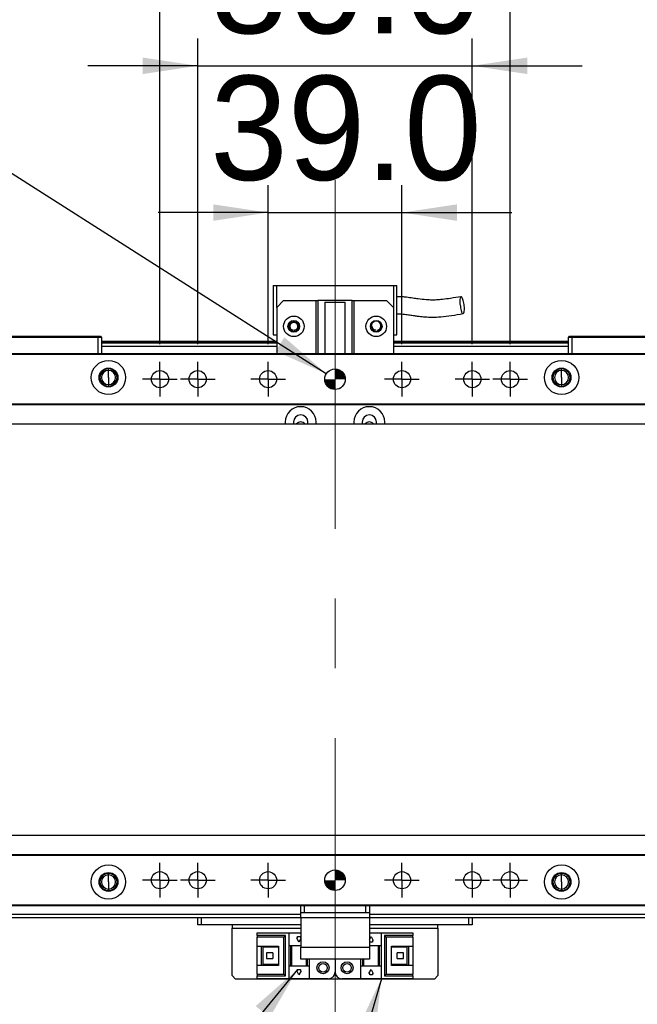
# Model space of a CAD drawing. Header units: millimetres. Extents: x 40 to 3320, y 40 to 2336.
# Tile 15 of 18: x 2233 to 2413, y 1763 to 2049. Entities that reach past the tile are written whole.
import ezdxf

# ---------------------------------------------------------------- set-up
doc = ezdxf.new("R2010")
doc.units = ezdxf.units.MM
doc.header["$LTSCALE"] = 8
doc.linetypes.add('CENTERX2', pattern=[20.32, 12.7, -2.54, 2.54, -2.54])
doc.layers.add('DIMNS', color=7, linetype='Continuous')
doc.styles.add('SLDTEXTSTYLE7', font='txt')
doc.dimstyles.new('SLDDIMSTYLE0', dxfattribs={"dimtxt": 30.4, "dimasz": 16, "dimexe": 0, "dimexo": 0.0625, "dimgap": 7.6, "dimtad": 2, "dimdec": 1, "dimrnd": 1e-09, "dimzin": 4, "dimdsep": 46, "dimtxsty": 'SLDTEXTSTYLE7', "dimsah": 1, "dimcen": 0.09, "dimadec": 0, "dimazin": 1, "dimtfac": 1, "dimtdec": 1, "dimtmove": 0, "dimatfit": 0, "dimfxl": 0, "dimfrac": 2, "dimtolj": 1, "dimtzin": 12, "dimarcsym": 0})
doc.dimstyles.new('SLDDIMSTYLE1', dxfattribs={"dimtxt": 30.4, "dimasz": 16, "dimexe": 0, "dimexo": 0.0625, "dimgap": 7.6, "dimtad": 2, "dimdec": 1, "dimrnd": 1e-09, "dimzin": 4, "dimdsep": 46, "dimtxsty": 'SLDTEXTSTYLE7', "dimsah": 1, "dimcen": 0.09, "dimadec": 0, "dimazin": 1, "dimtfac": 1, "dimtdec": 1, "dimtofl": 0, "dimtmove": 0, "dimatfit": 3, "dimfxl": 0, "dimfrac": 2, "dimtolj": 1, "dimtzin": 12, "dimarcsym": 0})
doc.dimstyles.new('SLDDIMSTYLE2', dxfattribs={"dimtxt": 30.4, "dimasz": 16, "dimexe": 0, "dimexo": 0.0625, "dimgap": 7.6, "dimtad": 0, "dimtih": 1, "dimtoh": 1, "dimdec": 1, "dimrnd": 1e-09, "dimzin": 4, "dimdsep": 46, "dimtxsty": 'SLDTEXTSTYLE7', "dimsah": 1, "dimcen": 0, "dimadec": 0, "dimazin": 1, "dimtfac": 1, "dimtdec": 1, "dimtofl": 0, "dimtmove": 0, "dimatfit": 3, "dimfxl": 0, "dimfrac": 2, "dimtolj": 1, "dimtzin": 12, "dimarcsym": 0})
doc.dimstyles.new('SLDDIMSTYLE4', dxfattribs={"dimtxt": 0.18, "dimasz": 16, "dimexe": 0, "dimexo": 0.0625, "dimgap": 0, "dimtad": 0, "dimtih": 1, "dimtoh": 1, "dimdec": 0, "dimrnd": 1e-09, "dimzin": 0, "dimdsep": 46, "dimtxsty": 'Standard', "dimsah": 1, "dimcen": 0.09, "dimadec": 0, "dimazin": 0, "dimtfac": 16, "dimtdec": 0, "dimtofl": 0, "dimtmove": 0, "dimatfit": 3, "dimfxl": 0, "dimfrac": 2, "dimtolj": 1, "dimtzin": 0, "dimarcsym": 0})

# ---------------------------------------------------------------- blocks, each defined once
blk = doc.blocks.new('_D')
at = {"layer": 'DIMNS'}
for p, q in [((2305.37, 1954.88), (2305.37, 2001.27)), ((2344.37, 1954.88), (2344.37, 2001.27)), ((2305.37, 1993.27), (2273.37, 1993.27)), ((2305.37, 1993.27), (2344.37, 1993.27)), ((2344.37, 1993.27), (2376.37, 1993.27))]:
    blk.add_line(p, q, dxfattribs=at)
for points in [[(2305.37, 1993.27), (2289.37, 1995.67), (2289.37, 1990.87)], [(2344.37, 1993.27), (2360.37, 1990.87), (2360.37, 1995.67)]]:
    blk.add_solid(points, dxfattribs=at)
at = {"layer": 'DIMNS', "insert": (2288.48, 2033.16), "char_height": 30.4, "attachment_point": 1, "style": 'SLDTEXTSTYLE7'}
blk.add_mtext('39.0', dxfattribs=at)
blk = doc.blocks.new('_D_1')
at = {"layer": 'DIMNS'}
for p, q in [((2284.87, 1954.88), (2284.87, 2044.04)), ((2364.87, 1954.88), (2364.87, 2044.04)), ((2284.87, 2036.04), (2252.87, 2036.04)), ((2284.87, 2036.04), (2364.87, 2036.04)), ((2364.87, 2036.04), (2396.87, 2036.04))]:
    blk.add_line(p, q, dxfattribs=at)
for points in [[(2284.87, 2036.04), (2268.87, 2038.44), (2268.87, 2033.64)], [(2364.87, 2036.04), (2380.87, 2033.64), (2380.87, 2038.44)]]:
    blk.add_solid(points, dxfattribs=at)
at = {"layer": 'DIMNS', "insert": (2288.48, 2075.92), "char_height": 30.4, "attachment_point": 1, "style": 'SLDTEXTSTYLE7'}
blk.add_mtext('80.0', dxfattribs=at)
blk = doc.blocks.new('_D_2')
at = {"layer": 'DIMNS'}
for p, q in [((2273.87, 1954.88), (2273.87, 2082.24)), ((2375.87, 1954.88), (2375.87, 2082.24)), ((2273.87, 2074.24), (2241.87, 2074.24)), ((2273.87, 2074.24), (2375.87, 2074.24)), ((2375.87, 2074.24), (2407.87, 2074.24))]:
    blk.add_line(p, q, dxfattribs=at)
for points in [[(2273.87, 2074.24), (2257.87, 2076.64), (2257.87, 2071.84)], [(2375.87, 2074.24), (2391.87, 2071.84), (2391.87, 2076.64)]]:
    blk.add_solid(points, dxfattribs=at)
at = {"layer": 'DIMNS', "insert": (2277.5, 2114.13), "char_height": 30.4, "attachment_point": 1, "style": 'SLDTEXTSTYLE7'}
blk.add_mtext('102.0', dxfattribs=at)
blk = doc.blocks.new('_D_3')
at = {"layer": 'DIMNS'}
for p, q in [((2214.87, 1954.88), (2214.87, 2128.69)), ((2434.87, 1954.88), (2434.87, 2128.69)), ((2214.87, 2120.69), (2434.87, 2120.69))]:
    blk.add_line(p, q, dxfattribs=at)
for points in [[(2214.87, 2120.69), (2230.87, 2118.29), (2230.87, 2123.09)], [(2434.87, 2120.69), (2418.87, 2123.09), (2418.87, 2118.29)]]:
    blk.add_solid(points, dxfattribs=at)
at = {"layer": 'DIMNS', "insert": (2277.5, 2160.58), "char_height": 30.4, "attachment_point": 1, "style": 'SLDTEXTSTYLE7'}
blk.add_mtext('220.0', dxfattribs=at)
blk = doc.blocks.new('SW_SYMBOL_HOLE_DEPTH')
at = {"layer": 'DIMNS', "color": 0}
for p, q in [((0, 7000), (6400, 7000)), ((3200, 7000), (3200, 600)), ((800, 4440), (3200, 600)), ((5600, 4440), (3200, 600))]:
    blk.add_line(p, q, dxfattribs=at)
blk = doc.blocks.new('_D_12')
at = {"layer": 'DIMNS'}
for p, q in [((2198.44, 2025.07), (2166.44, 2025.07)), ((2322.33, 1946.32), (2198.44, 2025.07))]:
    blk.add_line(p, q, dxfattribs=at)
blk.add_solid([(2322.33, 1946.32), (2310.12, 1956.93), (2307.54, 1952.88)], dxfattribs=at)
at = {"layer": 'DIMNS', "xscale": 0.004985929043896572, "yscale": 0.004985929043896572, "zscale": 0.004985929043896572}
blk.add_blockref('SW_SYMBOL_HOLE_DEPTH', (2057.93, 2004.95), dxfattribs=at)
at = {"layer": 'DIMNS', "char_height": 30.4, "attachment_point": 1, "style": 'SLDTEXTSTYLE7'}
for s, insert in [('2X ', (1827.8, 2040.38)), ('%%c', (1884.97, 2040.09)), (' 6.0H7 ', (1931.94, 2040.38)), (' 8.0', (2102.43, 2040.38))]:
    blk.add_mtext(s, dxfattribs=dict(at, insert=insert))
blk = doc.blocks.new('SW_CENTERMARKSYMBOL_17')
at = {"layer": 'DIMNS', "color": 0}
for p, q in [((0, 2.54), (0, 5.04)), ((-2.54, 0), (-5.04, 0)), ((0, 0), (-2.54, 0)), ((0, 0), (0, 2.54)), ((0, 0), (0, -2.54)), ((0, 0), (2.54, 0)), ((2.54, 0), (5.04, 0)), ((0, -2.54), (0, -5.04))]:
    blk.add_line(p, q, dxfattribs=at)
blk = doc.blocks.new('SW_CENTERMARKSYMBOL_18')
at = {"layer": 'DIMNS', "color": 0}
for p, q in [((0, 2.54), (0, 5.04)), ((-2.54, 0), (-5.04, 0)), ((0, 0), (-2.54, 0)), ((0, 0), (0, 2.54)), ((0, 0), (0, -2.54)), ((0, 0), (2.54, 0)), ((2.54, 0), (5.04, 0)), ((0, -2.54), (0, -5.04))]:
    blk.add_line(p, q, dxfattribs=at)
blk = doc.blocks.new('SW_CENTERMARKSYMBOL_19')
at = {"layer": 'DIMNS', "color": 0}
for p, q in [((0, 2.54), (0, 5.04)), ((-2.54, 0), (-5.04, 0)), ((0, 0), (-2.54, 0)), ((0, 0), (0, 2.54)), ((0, 0), (0, -2.54)), ((0, 0), (2.54, 0)), ((2.54, 0), (5.04, 0)), ((0, -2.54), (0, -5.04))]:
    blk.add_line(p, q, dxfattribs=at)
blk = doc.blocks.new('SW_CENTERMARKSYMBOL_20')
at = {"layer": 'DIMNS', "color": 0}
for p, q in [((0, 2.54), (0, 5.04)), ((-2.54, 0), (-5.04, 0)), ((0, 0), (-2.54, 0)), ((0, 0), (0, 2.54)), ((0, 0), (0, -2.54)), ((0, 0), (2.54, 0)), ((2.54, 0), (5.04, 0)), ((0, -2.54), (0, -5.04))]:
    blk.add_line(p, q, dxfattribs=at)
blk = doc.blocks.new('SW_CENTERMARKSYMBOL_21')
at = {"layer": 'DIMNS', "color": 0}
for p, q in [((0, 2.54), (0, 5.04)), ((-2.54, 0), (-5.04, 0)), ((0, 0), (-2.54, 0)), ((0, 0), (0, 2.54)), ((0, 0), (0, -2.54)), ((0, 0), (2.54, 0)), ((2.54, 0), (5.04, 0)), ((0, -2.54), (0, -5.04))]:
    blk.add_line(p, q, dxfattribs=at)
blk = doc.blocks.new('SW_CENTERMARKSYMBOL_22')
at = {"layer": 'DIMNS', "color": 0}
for p, q in [((0, 2.54), (0, 5.04)), ((-2.54, 0), (-5.04, 0)), ((0, 0), (-2.54, 0)), ((0, 0), (0, 2.54)), ((0, 0), (0, -2.54)), ((0, 0), (2.54, 0)), ((2.54, 0), (5.04, 0)), ((0, -2.54), (0, -5.04))]:
    blk.add_line(p, q, dxfattribs=at)
blk = doc.blocks.new('SW_CENTERMARKSYMBOL_25')
at = {"layer": 'DIMNS', "color": 0}
for p, q in [((0, 2.54), (0, 5.04)), ((-2.54, 0), (-5.04, 0)), ((0, 0), (-2.54, 0)), ((0, 0), (0, 2.54)), ((0, 0), (0, -2.54)), ((0, 0), (2.54, 0)), ((2.54, 0), (5.04, 0)), ((0, -2.54), (0, -5.04))]:
    blk.add_line(p, q, dxfattribs=at)
blk = doc.blocks.new('SW_CENTERMARKSYMBOL_26')
at = {"layer": 'DIMNS', "color": 0}
for p, q in [((0, 2.54), (0, 5.04)), ((-2.54, 0), (-5.04, 0)), ((0, 0), (-2.54, 0)), ((0, 0), (0, 2.54)), ((0, 0), (0, -2.54)), ((0, 0), (2.54, 0)), ((2.54, 0), (5.04, 0)), ((0, -2.54), (0, -5.04))]:
    blk.add_line(p, q, dxfattribs=at)
blk = doc.blocks.new('SW_CENTERMARKSYMBOL_27')
at = {"layer": 'DIMNS', "color": 0}
for p, q in [((0, 2.54), (0, 5.04)), ((-2.54, 0), (-5.04, 0)), ((0, 0), (-2.54, 0)), ((0, 0), (0, 2.54)), ((0, 0), (0, -2.54)), ((0, 0), (2.54, 0)), ((2.54, 0), (5.04, 0)), ((0, -2.54), (0, -5.04))]:
    blk.add_line(p, q, dxfattribs=at)
blk = doc.blocks.new('SW_CENTERMARKSYMBOL_28')
at = {"layer": 'DIMNS', "color": 0}
for p, q in [((0, 2.54), (0, 5.04)), ((-2.54, 0), (-5.04, 0)), ((0, 0), (-2.54, 0)), ((0, 0), (0, 2.54)), ((0, 0), (0, -2.54)), ((0, 0), (2.54, 0)), ((2.54, 0), (5.04, 0)), ((0, -2.54), (0, -5.04))]:
    blk.add_line(p, q, dxfattribs=at)
blk = doc.blocks.new('SW_CENTERMARKSYMBOL_29')
at = {"layer": 'DIMNS', "color": 0}
for p, q in [((0, 2.54), (0, 5.04)), ((-2.54, 0), (-5.04, 0)), ((0, 0), (-2.54, 0)), ((0, 0), (0, 2.54)), ((0, 0), (0, -2.54)), ((0, 0), (2.54, 0)), ((2.54, 0), (5.04, 0)), ((0, -2.54), (0, -5.04))]:
    blk.add_line(p, q, dxfattribs=at)
blk = doc.blocks.new('SW_CENTERMARKSYMBOL_30')
at = {"layer": 'DIMNS', "color": 0}
for p, q in [((0, 2.54), (0, 5.04)), ((-2.54, 0), (-5.04, 0)), ((0, 0), (-2.54, 0)), ((0, 0), (0, 2.54)), ((0, 0), (0, -2.54)), ((0, 0), (2.54, 0)), ((2.54, 0), (5.04, 0)), ((0, -2.54), (0, -5.04))]:
    blk.add_line(p, q, dxfattribs=at)
blk = doc.blocks.new('SW_DOWELSYMBOL_0')
at = {"linetype": 'Continuous', "lineweight": 18}
h = blk.add_hatch(color=0, dxfattribs=at)
edge = h.paths.add_edge_path(flags=0)
edge.add_arc((0, 0), 3, 0, 90)
edge.add_line((0, 3), (0, 0))
edge.add_line((0, 0), (3, 0))
h = blk.add_hatch(color=0, dxfattribs=at)
edge = h.paths.add_edge_path(flags=0)
edge.add_arc((0, 0), 3, 180, 270)
edge.add_line((0, -3), (0, 0))
edge.add_line((0, 0), (-3, 0))
at = {"layer": 'DIMNS', "color": 0}
blk.add_circle((0, 0), 3, dxfattribs=at)
blk = doc.blocks.new('SW_DOWELSYMBOL_1')
at = {"linetype": 'Continuous', "lineweight": 18}
h = blk.add_hatch(color=0, dxfattribs=at)
edge = h.paths.add_edge_path(flags=0)
edge.add_arc((0, 0), 3, 0, 90)
edge.add_line((0, 3), (0, 0))
edge.add_line((0, 0), (3, 0))
h = blk.add_hatch(color=0, dxfattribs=at)
edge = h.paths.add_edge_path(flags=0)
edge.add_arc((0, 0), 3, 180, 270)
edge.add_line((0, -3), (0, 0))
edge.add_line((0, 0), (-3, 0))
at = {"layer": 'DIMNS', "color": 0}
blk.add_circle((0, 0), 3, dxfattribs=at)

msp = doc.modelspace()

# ---------------------------------------------------------------- linework, layer by layer
at = {"color": 7, "linetype": 'Continuous', "lineweight": 25}
for p, q in [((2306.8652274, 1972.0151299), (2307.8652145, 1972.0151299)), ((2306.8652274, 1972.0151299), (2306.8652274, 1957.615132)), ((2307.8652145, 1965.6151334), (2307.8652145, 1972.0151299)), ((2307.8652145, 1972.0151299), (2341.8652536, 1972.0151299)), ((2341.8652536, 1972.0151299), (2342.8652407, 1972.0151299)), ((2341.8652536, 1972.0151299), (2341.8652536, 1965.6151334)), ((2342.8652407, 1957.615132), (2342.8652407, 1972.0151299)), ((2309.8652484, 1967.61513), (2307.8652145, 1965.6151334)), ((2307.8652145, 1965.6151334), (2307.8652145, 1952.21513)), ((2309.8652484, 1967.61513), (2319.3652155, 1967.61513)), ((2319.3652155, 1952.21513), (2319.3652155, 1967.61513)), ((2319.3652155, 1967.61513), (2319.8652388, 1967.61513)), ((2319.8652388, 1967.61513), (2319.8652388, 1952.21513)), ((2329.8652293, 1967.61513), (2319.8652388, 1967.61513)), ((2321.8652131, 1967.2151306), (2321.8652131, 1952.21513)), ((2321.8652131, 1967.2151306), (2327.865255, 1967.2151306)), ((2327.865255, 1952.21513), (2327.865255, 1967.2151306)), ((2329.8652293, 1952.21513), (2329.8652293, 1967.61513)), ((2329.8652293, 1967.61513), (2330.3652527, 1967.61513)), ((2330.3652527, 1967.61513), (2330.3652527, 1952.21513)), ((2330.3652527, 1967.61513), (2339.8652197, 1967.61513)), ((2341.8652536, 1965.6151334), (2339.8652197, 1967.61513)), ((2341.8652536, 1965.6151334), (2341.8652536, 1952.21513)), ((2255.8652283, 1956.9151276), (2229.8652054, 1956.9151276)), ((2229.9894811, 1957.2151327), (2255.7409526, 1957.2151327)), ((2255.7409526, 1957.2151327), (2256.5652253, 1957.2151327)), ((2255.8652283, 1956.9151276), (2255.7409526, 1957.2151327)), ((2256.8652155, 1956.9151276), (2255.8652283, 1956.9151276)), ((2255.8652283, 1952.21513), (2255.8652283, 1956.9151276)), ((2256.5652253, 1957.2151327), (2256.8652155, 1956.9151276)), ((2256.8652155, 1956.9151276), (2256.8652155, 1952.21513)), ((2306.8652274, 1957.615132), (2307.8652145, 1957.615132)), ((2341.8652536, 1957.615132), (2342.8652407, 1957.615132)), ((2392.8652527, 1956.9151276), (2393.1652428, 1957.2151327)), ((2393.8652398, 1956.9151276), (2392.8652527, 1956.9151276)), ((2392.8652527, 1952.21513), (2392.8652527, 1956.9151276)), ((2393.1652428, 1957.2151327), (2393.9895155, 1957.2151327)), ((2393.8652398, 1956.9151276), (2393.9895155, 1957.2151327)), ((2419.8652031, 1956.9151276), (2393.8652398, 1956.9151276)), ((2393.8652398, 1956.9151276), (2393.8652398, 1952.21513)), ((2393.9895155, 1957.2151327), (2419.740987, 1957.2151327)), ((2307.8652145, 1955.7151297), (2256.8652155, 1955.7151297)), ((2256.8652155, 1955.5151337), (2307.8652145, 1955.5151337)), ((2256.8652155, 1955.3151304), (2307.8652145, 1955.3151304)), ((2307.8652145, 1955.2151287), (2256.8652155, 1955.2151287)), ((2307.8652145, 1954.2151341), (2256.8652155, 1954.2151341)), ((2392.8652527, 1955.7151297), (2341.8652536, 1955.7151297)), ((2341.8652536, 1955.5151337), (2392.8652527, 1955.5151337)), ((2341.8652536, 1955.3151304), (2392.8652527, 1955.3151304)), ((2392.8652527, 1955.2151287), (2341.8652536, 1955.2151287)), ((2392.8652527, 1954.2151341), (2341.8652536, 1954.2151341)), ((2200.1652242, 1952.21513), (2449.5652439, 1952.21513)), ((2449.5652439, 1951.9151324), (2200.1652242, 1951.9151324)), ((2258.8652493, 1947.2821304), (2258.8652493, 1947.7151284)), ((2258.8652493, 1945.2151308), (2258.8652493, 1947.2821304)), ((2390.8652188, 1947.2821304), (2390.8652188, 1947.7151284)), ((2390.8652188, 1945.2151308), (2390.8652188, 1947.2821304)), ((2258.8652493, 1945.2151308), (2258.8652493, 1943.1481311)), ((2258.8652493, 1943.1481311), (2258.8652493, 1942.7151331)), ((2390.8652188, 1945.2151308), (2390.8652188, 1943.1481311)), ((2390.8652188, 1943.1481311), (2390.8652188, 1942.7151331)), ((2200.1652242, 1937.5151345), (2449.5652439, 1937.5151345)), ((2449.5652439, 1937.2151294), (2200.1652242, 1937.2151294)), ((317.865205, 1931.7151295), (2471.8652488, 1931.7151295)), ((2310.3652121, 1932.2151305), (2310.3652121, 1931.7151295)), ((2312.7652527, 1932.2151305), (2312.7652527, 1931.7151295)), ((2316.9652344, 1931.7151295), (2316.9652344, 1932.2151305)), ((2319.3652155, 1931.7151295), (2319.3652155, 1932.2151305)), ((2330.3652527, 1932.2151305), (2330.3652527, 1931.7151295)), ((2332.7652337, 1932.2151305), (2332.7652337, 1931.7151295)), ((2336.9652154, 1931.7151295), (2336.9652154, 1932.2151305)), ((2339.365256, 1931.7151295), (2339.365256, 1932.2151305)), ((2471.8652488, 1811.7151322), (317.865205, 1811.7151322)), ((2200.1652242, 1806.2151322), (2449.5652439, 1806.2151322)), ((2449.5652439, 1805.9151271), (2200.1652242, 1805.9151271)), ((2258.8652493, 1800.2821306), (2258.8652493, 1800.7151285)), ((2258.8652493, 1798.2151309), (2258.8652493, 1800.2821306)), ((2390.8652188, 1800.2821306), (2390.8652188, 1800.7151285)), ((2390.8652188, 1798.2151309), (2390.8652188, 1800.2821306)), ((2258.8652493, 1798.2151309), (2258.8652493, 1796.1481312)), ((2258.8652493, 1796.1481312), (2258.8652493, 1795.7151333)), ((2390.8652188, 1798.2151309), (2390.8652188, 1796.1481312)), ((2390.8652188, 1796.1481312), (2390.8652188, 1795.7151333)), ((2200.1652242, 1791.5151292), (2449.5652439, 1791.5151292)), ((2449.5652439, 1791.2151316), (2200.1652242, 1791.2151316)), ((2314.8652436, 1789.2151275), (2314.8652436, 1791.2151316)), ((2315.8652307, 1791.2151316), (2315.8652307, 1789.2151275)), ((2333.8652374, 1789.2151275), (2333.8652374, 1791.2151316)), ((2334.8652245, 1791.2151316), (2334.8652245, 1789.2151275)), ((2314.8652436, 1787.7151319), (2229.3652417, 1787.7151319)), ((2284.8652126, 1785.7151279), (2284.8652126, 1787.7151319)), ((2285.8651997, 1787.7151319), (2285.8651997, 1785.7151279)), ((2315.8652307, 1789.2151275), (2314.8652436, 1789.2151275)), ((2314.8652436, 1787.7151319), (2314.8652436, 1789.2151275)), ((2334.8652245, 1787.7151319), (2314.8652436, 1787.7151319)), ((2314.8652436, 1787.7151319), (2314.8652436, 1779.2151296)), ((2333.8652374, 1789.2151275), (2315.8652307, 1789.2151275)), ((2334.8652245, 1789.2151275), (2333.8652374, 1789.2151275)), ((2334.8652245, 1789.2151275), (2334.8652245, 1787.7151319)), ((2334.8652245, 1787.7151319), (2334.8652245, 1779.2151296)), ((2492.8652765, 1787.7151319), (2334.8652245, 1787.7151319)), ((2363.8652088, 1785.7151279), (2363.8652088, 1787.7151319)), ((2364.8652555, 1787.7151319), (2364.8652555, 1785.7151279)), ((2285.8651997, 1785.7151279), (2284.8652126, 1785.7151279)), ((2314.8652436, 1785.7151279), (2285.8651997, 1785.7151279)), ((2294.8652031, 1785.7151279), (2294.8652031, 1784.7151333)), ((2294.8652031, 1770.9151307), (2294.8652031, 1784.7151333)), ((2363.8652088, 1785.7151279), (2334.8652245, 1785.7151279)), ((2354.8652054, 1784.7151333), (2354.8652054, 1785.7151279)), ((2354.8652054, 1784.7151333), (2354.8652054, 1770.9151307)), ((2364.8652555, 1785.7151279), (2363.8652088, 1785.7151279)), ((2302.1652223, 1782.6151276), (2302.1652223, 1783.4151337)), ((2302.1652223, 1783.4151337), (2311.3651992, 1783.4151337)), ((2302.1652223, 1782.6151276), (2302.1652223, 1782.115134)), ((2310.4652287, 1782.6151276), (2302.1652223, 1782.6151276)), ((2309.9652053, 1782.115134), (2302.1652223, 1782.115134)), ((2302.1652223, 1779.5151273), (2302.1652223, 1782.115134)), ((2309.9652053, 1782.115134), (2310.4652287, 1782.6151276)), ((2309.9652053, 1771.31513), (2309.9652053, 1782.115134)), ((2310.4652287, 1770.815129), (2310.4652287, 1782.6151276)), ((2311.3651992, 1783.4151337), (2311.3651992, 1779.7151306)), ((2311.3651992, 1783.4151337), (2314.8652436, 1783.4151337)), ((2313.7652399, 1781.9151306), (2313.9652135, 1781.9151306)), ((2314.3652202, 1780.7151327), (2313.7652399, 1781.9151306)), ((2313.9652135, 1782.3151299), (2314.765227, 1782.3151299)), ((2313.9652135, 1781.9151306), (2313.9652135, 1782.3151299)), ((2314.765227, 1782.3151299), (2314.765227, 1781.9151306)), ((2314.765227, 1781.9151306), (2314.8652436, 1781.9151306)), ((2334.8652245, 1783.4151337), (2338.3652093, 1783.4151337)), ((2334.8652245, 1781.3151279), (2335.3652479, 1782.3151299)), ((2335.3652479, 1782.3151299), (2335.9652282, 1781.115132)), ((2338.3652093, 1779.7151306), (2338.3652093, 1783.4151337)), ((2338.3652093, 1783.4151337), (2347.5652458, 1783.4151337)), ((2347.5652458, 1782.6151276), (2339.2652394, 1782.6151276)), ((2339.2652394, 1782.6151276), (2339.7652032, 1782.115134)), ((2339.2652394, 1782.6151276), (2339.2652394, 1770.815129)), ((2347.5652458, 1782.115134), (2339.7652032, 1782.115134)), ((2339.7652032, 1782.115134), (2339.7652032, 1771.31513)), ((2347.5652458, 1783.4151337), (2347.5652458, 1782.6151276)), ((2347.5652458, 1782.115134), (2347.5652458, 1782.6151276)), ((2347.5652458, 1782.115134), (2347.5652458, 1779.5151273)), ((2302.1652223, 1779.5151273), (2308.3652379, 1779.5151273)), ((2302.1652223, 1773.9151293), (2302.1652223, 1779.5151273)), ((2303.4651996, 1773.9151293), (2303.4651996, 1779.5151273)), ((2303.965223, 1779.1651288), (2303.965223, 1779.5151273)), ((2308.3652379, 1779.1651288), (2303.965223, 1779.1651288)), ((2303.965223, 1774.2651278), (2303.965223, 1779.1651288)), ((2308.3652379, 1779.5151273), (2308.3652379, 1773.9151293)), ((2311.3651992, 1779.7151306), (2314.8652436, 1779.7151306)), ((2311.3651992, 1779.7151306), (2311.3651992, 1773.7151334)), ((2311.8652226, 1779.7151306), (2311.8652226, 1773.7151334)), ((2312.1652128, 1779.7151306), (2312.1652128, 1773.7151334)), ((2314.8652436, 1781.7151272), (2314.3652202, 1780.7151327)), ((2314.8652436, 1779.2151296), (2334.8652245, 1779.2151296)), ((2314.8652436, 1775.71513), (2314.8652436, 1779.2151296)), ((2334.9652411, 1781.115132), (2334.8652245, 1781.115132)), ((2334.8652245, 1779.7151306), (2338.3652093, 1779.7151306)), ((2334.8652245, 1779.2151296), (2334.8652245, 1775.71513)), ((2334.9652411, 1780.7151327), (2334.9652411, 1781.115132)), ((2335.7652547, 1780.7151327), (2334.9652411, 1780.7151327)), ((2335.7652547, 1781.115132), (2335.7652547, 1780.7151327)), ((2335.9652282, 1781.115132), (2335.7652547, 1781.115132)), ((2337.5652553, 1773.7151334), (2337.5652553, 1779.7151306)), ((2337.8652455, 1773.7151334), (2337.8652455, 1779.7151306)), ((2338.3652093, 1773.7151334), (2338.3652093, 1779.7151306)), ((2341.3652302, 1779.5151273), (2347.5652458, 1779.5151273)), ((2341.3652302, 1773.9151293), (2341.3652302, 1779.5151273)), ((2345.7652451, 1779.1651288), (2341.3652302, 1779.1651288)), ((2345.7652451, 1779.5151273), (2345.7652451, 1779.1651288)), ((2345.7652451, 1779.1651288), (2345.7652451, 1774.2651278)), ((2346.2652089, 1779.5151273), (2346.2652089, 1773.9151293)), ((2347.5652458, 1779.5151273), (2347.5652458, 1773.9151293)), ((2304.9252154, 1777.5151306), (2304.9252154, 1775.9151334)), ((2306.7652108, 1777.5151306), (2304.9252154, 1777.5151306)), ((2306.7652108, 1777.5151306), (2306.7652108, 1775.9151334)), ((2342.9651977, 1775.9151334), (2342.9651977, 1777.5151306)), ((2344.8052527, 1777.5151306), (2342.9651977, 1777.5151306)), ((2344.8052527, 1775.9151334), (2344.8052527, 1777.5151306)), ((2302.1652223, 1771.31513), (2302.1652223, 1773.9151293)), ((2308.3652379, 1773.9151293), (2302.1652223, 1773.9151293)), ((2303.965223, 1773.9151293), (2303.965223, 1774.2651278)), ((2303.965223, 1774.2651278), (2308.3652379, 1774.2651278)), ((2304.9252154, 1775.9151334), (2306.7652108, 1775.9151334)), ((2311.3651992, 1773.7151334), (2311.3651992, 1770.0151304)), ((2317.3652412, 1773.7151334), (2311.3651992, 1773.7151334)), ((2334.8652245, 1775.71513), (2314.8652436, 1775.71513)), ((2316.5652277, 1773.7151334), (2316.5652277, 1775.71513)), ((2316.8652178, 1773.7151334), (2316.8652178, 1775.71513)), ((2317.3652412, 1775.71513), (2317.3652412, 1773.7151334)), ((2317.3652412, 1773.7151334), (2317.3652412, 1770.0151304)), ((2324.8652341, 1775.71513), (2324.8652341, 1772.0151344)), ((2332.3652269, 1773.7151334), (2332.3652269, 1775.71513)), ((2332.3652269, 1770.0151304), (2332.3652269, 1773.7151334)), ((2338.3652093, 1773.7151334), (2332.3652269, 1773.7151334)), ((2332.8652503, 1775.71513), (2332.8652503, 1773.7151334)), ((2333.1652404, 1775.71513), (2333.1652404, 1773.7151334)), ((2338.3652093, 1770.0151304), (2338.3652093, 1773.7151334)), ((2341.3652302, 1774.2651278), (2345.7652451, 1774.2651278)), ((2347.5652458, 1773.9151293), (2341.3652302, 1773.9151293)), ((2342.9651977, 1775.9151334), (2344.8052527, 1775.9151334)), ((2345.7652451, 1774.2651278), (2345.7652451, 1773.9151293)), ((2347.5652458, 1773.9151293), (2347.5652458, 1771.31513)), ((2294.8652031, 1770.9151307), (2295.8652498, 1769.9151287)), ((2302.1652223, 1771.31513), (2309.9652053, 1771.31513)), ((2302.1652223, 1771.31513), (2302.1652223, 1770.815129)), ((2302.1652223, 1770.815129), (2310.4652287, 1770.815129)), ((2302.1652223, 1770.0151304), (2302.1652223, 1770.815129)), ((2310.4652287, 1770.815129), (2309.9652053, 1771.31513)), ((2313.7652399, 1772.315132), (2313.9652135, 1772.315132)), ((2314.3652202, 1771.1151341), (2313.7652399, 1772.315132)), ((2313.9652135, 1772.7151314), (2314.765227, 1772.7151314)), ((2313.9652135, 1772.315132), (2313.9652135, 1772.7151314)), ((2314.9652006, 1772.315132), (2314.3652202, 1771.1151341)), ((2314.765227, 1772.7151314), (2314.765227, 1772.315132)), ((2314.765227, 1772.315132), (2314.9652006, 1772.315132)), ((2334.7652079, 1771.5151334), (2335.3652479, 1772.7151314)), ((2334.9652411, 1771.5151334), (2334.7652079, 1771.5151334)), ((2334.9652411, 1771.1151341), (2334.9652411, 1771.5151334)), ((2335.7652547, 1771.1151341), (2334.9652411, 1771.1151341)), ((2335.3652479, 1772.7151314), (2335.9652282, 1771.5151334)), ((2335.7652547, 1771.5151334), (2335.7652547, 1771.1151341)), ((2335.9652282, 1771.5151334), (2335.7652547, 1771.5151334)), ((2339.7652032, 1771.31513), (2339.2652394, 1770.815129)), ((2339.2652394, 1770.815129), (2347.5652458, 1770.815129)), ((2339.7652032, 1771.31513), (2347.5652458, 1771.31513)), ((2347.5652458, 1770.815129), (2347.5652458, 1771.31513)), ((2347.5652458, 1770.815129), (2347.5652458, 1770.0151304)), ((2353.8652183, 1769.9151287), (2354.8652054, 1770.9151307)), ((2353.8652183, 1769.9151287), (2295.8652498, 1769.9151287)), ((2311.3651992, 1770.0151304), (2302.1652223, 1770.0151304)), ((2317.3652412, 1770.0151304), (2311.3651992, 1770.0151304)), ((2322.8652002, 1770.0151304), (2317.3652412, 1770.0151304)), ((2332.3652269, 1770.0151304), (2326.8652083, 1770.0151304)), ((2338.3652093, 1770.0151304), (2332.3652269, 1770.0151304)), ((2347.5652458, 1770.0151304), (2338.3652093, 1770.0151304))]:
    msp.add_line(p, q, dxfattribs=at)
at = {"color": 8, "linetype": 'Continuous', "lineweight": 25}
for p, q in [((2314.8652436, 1788.715134), (2229.3652417, 1788.715134)), ((2492.8652765, 1788.715134), (2334.8652245, 1788.715134)), ((2294.8652031, 1784.7151333), (2314.8652436, 1784.7151333)), ((2334.8652245, 1784.7151333), (2354.8652054, 1784.7151333))]:
    msp.add_line(p, q, dxfattribs=at)
at = {"color": 7, "linetype": 'Continuous', "lineweight": 25}
for centre, radius in [((2312.8652269, 1960.1151308), 3), ((2336.8652269, 1960.1151308), 3), ((2312.8652269, 1960.1151308), 1.7), ((2312.8652269, 1960.1151308), 1.6), ((2336.8652269, 1960.1151308), 1.7), ((2336.8652269, 1960.1151308), 1.6), ((2258.8652269, 1945.2151301), 5), ((2390.8652269, 1945.2151301), 5), ((2258.8652269, 1945.2151301), 2.75), ((2273.8652269, 1944.7151308), 2.5), ((2284.8652269, 1944.7151308), 2.5), ((2305.3652269, 1944.7151308), 2.5), ((2324.8652269, 1944.7151308), 3), ((2344.3652269, 1944.7151308), 2.5), ((2364.8652269, 1944.7151308), 2.5), ((2375.8652269, 1944.7151308), 2.5), ((2390.8652269, 1945.2151301), 2.75), ((2258.8652269, 1798.2151315), 5), ((2390.8652269, 1798.2151315), 5), ((2258.8652269, 1798.2151315), 2.75), ((2273.8652269, 1798.7151308), 2.5), ((2284.8652269, 1798.7151308), 2.5), ((2305.3652269, 1798.7151308), 2.5), ((2324.8652269, 1798.7151308), 3), ((2344.3652269, 1798.7151308), 2.5), ((2364.8652269, 1798.7151308), 2.5), ((2375.8652269, 1798.7151308), 2.5), ((2390.8652269, 1798.2151315), 2.75), ((2321.3652269, 1773.2151308), 1.75), ((2321.3652269, 1773.2151308), 1.25), ((2328.3652269, 1773.2151308), 1.75), ((2328.3652269, 1773.2151308), 1.25)]:
    msp.add_circle(centre, radius, dxfattribs=at)
for centre, radius, start, end in [((2258.8652269, 1945.2151301), 2.5, 90, 270), ((2258.8652269, 1945.2151301), 2.067, 90, 270), ((2258.8652269, 1945.2151301), 2.5, 270, 90), ((2258.8652269, 1945.2151301), 2.067, 270, 90), ((2390.8652269, 1945.2151301), 2.5, 90, 270), ((2390.8652269, 1945.2151301), 2.067, 90, 270), ((2390.8652269, 1945.2151301), 2.5, 270, 90), ((2390.8652269, 1945.2151301), 2.067, 270, 90), ((2314.8652269, 1932.2151308), 4.5, 0, 180), ((2334.8652269, 1932.2151308), 4.5, 0, 180), ((2314.8652269, 1932.2151308), 2.1, 0, 180), ((2334.8652269, 1932.2151308), 2.1, 0, 180), ((2314.8652269, 1930.6151308), 1.65, 90, 138.189685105), ((2314.8652269, 1930.6151308), 1.65, 41.810314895, 90), ((2334.8652269, 1930.6151308), 1.65, 90, 138.189685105), ((2334.8652269, 1930.6151308), 1.65, 41.810314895, 90), ((2258.8652269, 1798.2151315), 2.5, 90, 270), ((2258.8652269, 1798.2151315), 2.067, 90, 270), ((2258.8652269, 1798.2151315), 2.5, 270, 90), ((2258.8652269, 1798.2151315), 2.067, 270, 90), ((2390.8652269, 1798.2151315), 2.5, 90, 270), ((2390.8652269, 1798.2151315), 2.067, 90, 270), ((2390.8652269, 1798.2151315), 2.5, 270, 90), ((2390.8652269, 1798.2151315), 2.067, 270, 90), ((2322.8652269, 1772.0151308), 2, 270, 0), ((2326.8652269, 1772.0151308), 2, 180, 270)]:
    msp.add_arc(centre, radius, start, end, dxfattribs=at)
for points, knots in [([(2361.6070272, 1968.7665874), (2360.5627205, 1968.6007084), (2358.7426069, 1968.3115994), (2356.3641004, 1967.9407863), (2354.5535632, 1967.796517), (2352.9693416, 1967.7684423), (2351.1994658, 1967.8484816), (2349.3448489, 1968.0703884), (2347.4473656, 1968.3564369), (2345.9276119, 1968.5781417), (2344.507125, 1968.7132407), (2343.563318, 1968.7657541), (2343.0060579, 1968.7433008), (2342.8652407, 1968.737627)], [0, 0, 0, 0, 0.1728216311, 0.3012094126, 0.3945074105, 0.4621993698, 0.5503043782, 0.6704383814, 0.7542679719, 0.8531360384, 0.9124958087, 0.9778880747, 1, 1, 1, 1]), ([(2361.2252595, 1967.6045352), (2361.2515939, 1967.8536361), (2361.3043219, 1968.3523974), (2361.4822091, 1968.757279), (2361.7048425, 1968.7985993), (2361.9367023, 1968.5184408), (2362.1526443, 1968.0075733), (2362.339955, 1967.3142069), (2362.4802073, 1966.50693), (2362.5577724, 1965.6676608), (2362.5617154, 1964.8888562), (2362.4889555, 1964.2680292), (2362.3477068, 1963.8771985), (2362.1488293, 1963.7902093), (2361.9476016, 1963.8943605), (2361.7581662, 1964.2388665), (2361.5881485, 1964.7698192), (2361.4369111, 1965.5034385), (2361.3256903, 1966.2496477), (2361.2516496, 1966.7936321), (2361.2238119, 1967.0526101), (2361.2119084, 1967.1376353), (2361.2120546, 1967.1599634), (2361.2108133, 1967.2341401), (2361.2135957, 1967.3902533), (2361.2207853, 1967.5223371), (2361.2252595, 1967.6045352)], [0, 0, 0, 0, 0.0648168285, 0.1297792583, 0.1897321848, 0.2426182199, 0.2944125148, 0.3462426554, 0.3987236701, 0.4521991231, 0.5066009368, 0.561451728, 0.6160513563, 0.6697711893, 0.72706825, 0.7653764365, 0.8036910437, 0.8589084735, 0.9142287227, 0.9495542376, 0.9640007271, 0.9648506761, 0.9657586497, 0.9687098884, 0.9805275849, 1, 1, 1, 1]), ([(2342.8652407, 1963.7293691), (2343.2343673, 1963.7453876), (2344.1218949, 1963.7839025), (2345.493161, 1963.6044266), (2346.9096928, 1963.4036612), (2348.1855476, 1963.2113432), (2349.2857324, 1963.0642114), (2350.2386826, 1962.9587682), (2351.4843577, 1962.8499514), (2353.3130206, 1962.7726815), (2355.9127646, 1962.8708869), (2358.9119515, 1963.2893846), (2361.0500947, 1963.6386683), (2362.1778013, 1963.8228887)], [0, 0, 0, 0, 0.056168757, 0.1350521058, 0.2093722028, 0.2758287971, 0.3326375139, 0.3788414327, 0.4216787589, 0.5224851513, 0.6560394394, 0.8185871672, 1, 1, 1, 1]), ([(2312.6526596, 1958.9849436), (2312.5237589, 1959.0065318), (2312.2653329, 1959.0498127), (2311.9268143, 1959.2731499), (2311.6668795, 1959.5923612), (2311.5182231, 1959.9950215), (2311.5054651, 1960.4389823), (2311.6407306, 1960.8756978), (2311.8996403, 1961.2474036), (2312.1436755, 1961.4103732), (2312.2579576, 1961.4866921)], [0, 0, 0, 0, 0.1153508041, 0.2312605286, 0.3517820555, 0.4770103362, 0.6065203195, 0.7402386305, 0.8783533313, 1, 1, 1, 1]), ([(2312.8652097, 1958.965058), (2312.8692229, 1958.9650732), (2312.9894633, 1958.9655266), (2313.227063, 1959.0046468), (2313.542932, 1959.1640359), (2313.7968678, 1959.41084), (2313.9651281, 1959.7223664), (2314.0323602, 1960.0700273), (2313.9921137, 1960.4218222), (2313.848419, 1960.7454025), (2313.6144114, 1961.0111071), (2313.311504, 1961.1945041), (2312.9675262, 1961.2785613), (2312.6141841, 1961.2557157), (2312.2839287, 1961.1280903), (2312.0070332, 1960.9074099), (2311.8091051, 1960.6138143), (2311.7082668, 1960.2743763), (2311.7137524, 1959.9204816), (2311.8248325, 1959.5838871), (2312.0320321, 1959.2981203), (2312.3144468, 1959.0800657), (2312.5399263, 1959.0166498), (2312.6526596, 1958.9849436)], [0, 0, 0, 0, 0.0017237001, 0.0516447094, 0.1015518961, 0.1514642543, 0.2013774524, 0.2512954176, 0.30121041, 0.351121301, 0.4010329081, 0.4509472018, 0.5008689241, 0.5507807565, 0.600692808, 0.6506066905, 0.7005202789, 0.7504349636, 0.8003457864, 0.8502568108, 0.9001748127, 0.9500902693, 1, 1, 1, 1]), ([(2313.4725215, 1961.4866921), (2313.6039305, 1961.3965681), (2313.8727918, 1961.2121753), (2314.1332228, 1960.788436), (2314.2398743, 1960.3129005), (2314.1773889, 1959.8442124), (2313.9661233, 1959.4400522), (2313.641335, 1959.1457136), (2313.323386, 1959.0120496), (2313.1318715, 1958.99091), (2313.0778195, 1958.9849436)], [0, 0, 0, 0, 0.1407935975, 0.2880621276, 0.4304352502, 0.5679414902, 0.7005914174, 0.8284779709, 0.9515906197, 1, 1, 1, 1]), ([(2336.73687, 1958.9824253), (2336.6806823, 1958.9845619), (2336.4873611, 1958.9919129), (2336.1612878, 1959.1036415), (2335.8196385, 1959.3732593), (2335.5829519, 1959.7599649), (2335.4898501, 1960.2202534), (2335.5629994, 1960.7013005), (2335.803917, 1961.1412387), (2336.0753634, 1961.3817169), (2336.2399098, 1961.4763219), (2336.2579466, 1961.4866921)], [0, 0, 0, 0, 0.0488305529, 0.1680081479, 0.2919194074, 0.4205375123, 0.5539526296, 0.6921611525, 0.8349210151, 0.9819047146, 1, 1, 1, 1]), ([(2336.6526486, 1958.9849436), (2336.5208844, 1959.0240586), (2336.2752468, 1959.0969776), (2336.0021843, 1959.3333137), (2335.8349047, 1959.5806587), (2335.7349298, 1959.8485885), (2335.7107465, 1960.0582682), (2335.7172867, 1960.190012), (2335.7196627, 1960.2157498), (2335.7200233, 1960.2210036), (2335.7203619, 1960.2229751), (2335.7203118, 1960.2235615), (2335.7203127, 1960.2234152), (2335.7203128, 1960.2234015)], [0, 0, 0, 0, 0.2369305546, 0.4416911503, 0.6142371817, 0.7545076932, 0.9380818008, 0.9829657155, 0.9897891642, 0.9952046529, 0.997551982, 0.9997702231, 1, 1, 1, 1]), ([(2337.0778085, 1958.9849436), (2337.2172686, 1959.0095136), (2337.4964519, 1959.0586999), (2337.8485927, 1959.3123231), (2338.0990911, 1959.658283), (2338.2231378, 1960.0687504), (2338.2132578, 1960.4966863), (2338.0733143, 1960.8992753), (2337.8248882, 1961.2504338), (2337.590024, 1961.407903), (2337.4725105, 1961.4866921)], [0, 0, 0, 0, 0.1247980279, 0.2498316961, 0.3748548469, 0.49984944, 0.6248362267, 0.7498194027, 0.8748230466, 1, 1, 1, 1])]:
    msp.add_open_spline(points, degree=3, knots=knots, dxfattribs=at)
at = {"layer": 'DIMNS', "linetype": 'CENTERX2', "lineweight": 18}
msp.add_line((2324.8652269, 2002.7151308), (2324.8652269, 1740.7151308), dxfattribs=at)

# ---------------------------------------------------------------- block references
at = {"layer": 'DIMNS'}
for name, p in [('SW_CENTERMARKSYMBOL_17', (2273.8652269, 1944.7151308)), ('SW_CENTERMARKSYMBOL_18', (2284.8652269, 1944.7151308)), ('SW_CENTERMARKSYMBOL_19', (2305.3652269, 1944.7151308)), ('SW_CENTERMARKSYMBOL_20', (2344.3652269, 1944.7151308)), ('SW_CENTERMARKSYMBOL_21', (2364.8652269, 1944.7151308)), ('SW_CENTERMARKSYMBOL_22', (2375.8652269, 1944.7151308)), ('SW_DOWELSYMBOL_0', (2324.8652269, 1944.7151308)), ('SW_CENTERMARKSYMBOL_25', (2273.8652269, 1798.7151308)), ('SW_CENTERMARKSYMBOL_26', (2284.8652269, 1798.7151308)), ('SW_CENTERMARKSYMBOL_27', (2305.3652269, 1798.7151308)), ('SW_CENTERMARKSYMBOL_28', (2344.3652269, 1798.7151308)), ('SW_CENTERMARKSYMBOL_29', (2364.8652269, 1798.7151308)), ('SW_CENTERMARKSYMBOL_30', (2375.8652269, 1798.7151308)), ('SW_DOWELSYMBOL_1', (2324.8652269, 1798.7151308))]:
    msp.add_blockref(name, p, dxfattribs=at)

# ---------------------------------------------------------------- dimensions: what is measured, and where the dimension line sits
for base, p1, p2, dimstyle, picture, middle in [((2434.8652269, 2120.6923393), (2214.8652269, 1944.7151308), (2434.8652269, 1944.7151308), 'SLDDIMSTYLE1', '_D_3', (2325.931221, 2120.6923393)), ((2375.8652269, 2074.2405776), (2273.8652269, 1944.7151308), (2375.8652269, 1944.7151308), 'SLDDIMSTYLE0', '_D_2', (2325.931221, 2074.2405776)), ((2364.8652269, 2036.0369997), (2284.8652269, 1944.7151308), (2364.8652269, 1944.7151308), 'SLDDIMSTYLE0', '_D_1', (2325.931221, 2036.0369997)), ((2344.3652269, 1993.2728157), (2305.3652269, 1944.7151308), (2344.3652269, 1944.7151308), 'SLDDIMSTYLE0', '_D', (2325.931221, 1993.2728157))]:
    dim = msp.add_linear_dim(base=base, p1=p1, p2=p2, dimstyle=dimstyle, dxfattribs=at)
    dim.commit()
    dim.dimension.update_dxf_attribs({"geometry": picture, "text_midpoint": middle, "dimtype": 160})
dim = msp.add_diameter_dim_2p(p1=(2327.3971041, 1943.105908), p2=(2322.3333498, 1946.3243536), text='2X <>H7 {\\fGDT;x} 8.0\\P', dimstyle='SLDDIMSTYLE2', dxfattribs=at)
dim.commit()
dim.dimension.update_dxf_attribs({"geometry": '_D_12', "text_midpoint": (1997.1189553, 2025.0707122), "dimtype": 163})

# ---------------------------------------------------------------- leaders
for points in [[(2313.9652269, 1772.7151308), (2234.1346154, 1675.9615385)], [(2338.3652269, 1770.0151308), (2287.5373823, 1592.3076923), (2261.2115385, 1592.3076923)]]:
    msp.add_leader(points, dimstyle='SLDDIMSTYLE4', dxfattribs=at)

doc.saveas('drawing.dxf')
